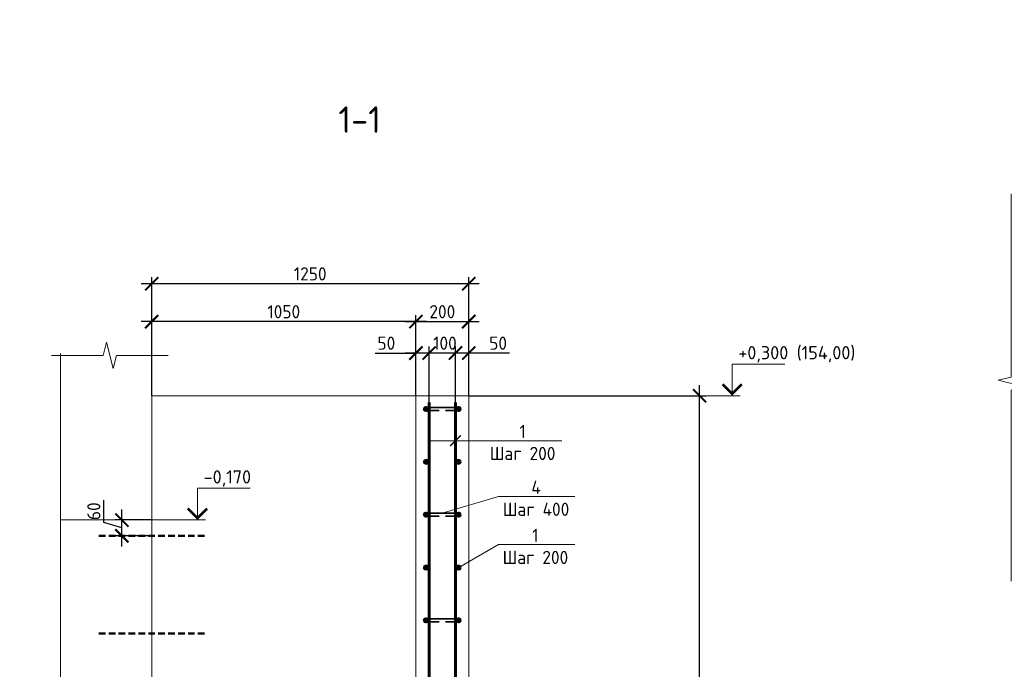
# Model space of a CAD drawing. Header units: millimetres. Extents: x 130535 to 3472113, y -231620 to 121434.
# Tile 56 of 133: x 415402 to 434036, y 5396 to 17686. Entities that reach past the tile are written whole.
import ezdxf
from ezdxf import colors
from ezdxf.entities.mleader import LeaderData, LeaderLine
from ezdxf.enums import TextEntityAlignment as Align
from ezdxf.math import Vec2, Vec3

# ---------------------------------------------------------------- set-up
doc = ezdxf.new("R2010")
doc.units = ezdxf.units.MM
doc.linetypes.add('DASHED2', pattern=[0.375, 0.25, -0.125])
doc.layers.get('DEFPOINTS').update_dxf_attribs({"color": 1, "lineweight": 0})
for name, color, linetype, lineweight in [('Основная 0.35', 200, 'Continuous', 35), ('Основная 0.60', 142, 'Continuous', 60), ('РАЗМЕРЫ', 1, 'Continuous', 9), ('Разрез жилая часть$0$Отметки', 1, 'Continuous', 20), ('Символы 0.20', 1, 'Continuous', 20), ('Текст 5.00', 82, 'Continuous', 50), ('Тонкая', 81, 'Continuous', 20), ('Тонкая 0.20', 30, 'Continuous', 20)]:
    doc.layers.add(name, color=color, linetype=linetype, lineweight=lineweight)
doc.styles.add('GOST-2.304_Type-B', font='GOST_Common.ttf')
doc.styles.add('ГОСТ', font='isocpeur.TTF')
doc.dimstyles.new('СПДС', dxfattribs={"dimscale": 100, "dimtxt": 2.5, "dimasz": 2.5, "dimexe": 1.25, "dimexo": 0, "dimtad": 1, "dimdec": 0, "dimtxsty": 'GOST-2.304_Type-B', "dimblk": 'ARCHTICK', "dimcen": 2.5, "dimdle": 2, "dimadec": 0, "dimazin": 2, "dimtfac": 0.75, "dimtdec": 0, "dimtmove": 1, "dimatfit": 3, "dimfxl": 1, "dimtolj": 1, "dimarcsym": 1})

# ---------------------------------------------------------------- blocks, each defined once
blk = doc.blocks.new('_None')
blk = doc.blocks.new('_ArchTick')
at = {"color": 0, "linetype": 'ByBlock', "const_width": 0.15}
blk.add_lwpolyline([(-0.5, -0.5), (0.5, 0.5)], dxfattribs=at)
blk = doc.blocks.new('*D438')
at = {"layer": 'DEFPOINTS', "color": 0, "linetype": 'Continuous', "lineweight": 0, "transparency": 16777216}
for p in [(423650, 11379), (423650, 10446), (423900, 10571)]:
    blk.add_point(p, dxfattribs=at)
at = {"layer": 'РАЗМЕРЫ', "color": 0, "linetype": 'Continuous', "lineweight": -2, "transparency": 16777216}
for p, q in [((424100, 11379), (423450, 11379)), ((423650, 10446), (423650, 11504)), ((423900, 10571), (423900, 11504)), ((424669, 11379), (423900, 11379))]:
    blk.add_line(p, q, dxfattribs=at)
at = {"layer": 'РАЗМЕРЫ', "color": 0, "linetype": 'Continuous', "lineweight": -2, "transparency": 16777216, "xscale": 250, "yscale": 250, "zscale": 250, "rotation": 180}
blk.add_blockref('_ArchTick', (423650, 11379), dxfattribs=at)
at = {"layer": 'РАЗМЕРЫ', "color": 0, "linetype": 'Continuous', "lineweight": -2, "transparency": 16777216, "xscale": 250, "yscale": 250, "zscale": 250}
blk.add_blockref('_ArchTick', (423900, 11379), dxfattribs=at)
at = {"layer": 'РАЗМЕРЫ', "color": 0, "linetype": 'Continuous', "lineweight": 0, "transparency": 16777216, "insert": (424456, 11566), "char_height": 250, "attachment_point": 5, "style": 'GOST-2.304_Type-B'}
blk.add_mtext('\\A1;50', dxfattribs=at)
blk = doc.blocks.new('*D439')
at = {"layer": 'DEFPOINTS', "color": 0, "linetype": 'Continuous', "lineweight": 0, "transparency": 16777216}
for p in [(423150, 11379), (423150, 10446), (423650, 10446)]:
    blk.add_point(p, dxfattribs=at)
at = {"layer": 'РАЗМЕРЫ', "color": 0, "linetype": 'Continuous', "lineweight": -2, "transparency": 16777216}
for p, q in [((423850, 11379), (422950, 11379)), ((423150, 10446), (423150, 11504)), ((423650, 10446), (423650, 11504))]:
    blk.add_line(p, q, dxfattribs=at)
at = {"layer": 'РАЗМЕРЫ', "color": 0, "linetype": 'Continuous', "lineweight": -2, "transparency": 16777216, "xscale": 250, "yscale": 250, "zscale": 250, "rotation": 180}
blk.add_blockref('_ArchTick', (423150, 11379), dxfattribs=at)
at = {"layer": 'РАЗМЕРЫ', "color": 0, "linetype": 'Continuous', "lineweight": -2, "transparency": 16777216, "xscale": 250, "yscale": 250, "zscale": 250}
blk.add_blockref('_ArchTick', (423650, 11379), dxfattribs=at)
at = {"layer": 'РАЗМЕРЫ', "color": 0, "linetype": 'Continuous', "lineweight": 0, "transparency": 16777216, "insert": (423450, 11566), "char_height": 250, "attachment_point": 5, "style": 'GOST-2.304_Type-B'}
blk.add_mtext('\\A1;100', dxfattribs=at)
blk = doc.blocks.new('*D440')
at = {"layer": 'DEFPOINTS', "color": 0, "linetype": 'Continuous', "lineweight": 0, "transparency": 16777216}
for p in [(422900, 11379), (422900, 10571), (423150, 10446)]:
    blk.add_point(p, dxfattribs=at)
at = {"layer": 'РАЗМЕРЫ', "color": 0, "linetype": 'Continuous', "lineweight": -2, "transparency": 16777216}
for p, q in [((422129, 11379), (422900, 11379)), ((423350, 11379), (422700, 11379)), ((422900, 10571), (422900, 11504)), ((423150, 10446), (423150, 11504))]:
    blk.add_line(p, q, dxfattribs=at)
at = {"layer": 'РАЗМЕРЫ', "color": 0, "linetype": 'Continuous', "lineweight": -2, "transparency": 16777216, "xscale": 250, "yscale": 250, "zscale": 250, "rotation": 180}
blk.add_blockref('_ArchTick', (422900, 11379), dxfattribs=at)
at = {"layer": 'РАЗМЕРЫ', "color": 0, "linetype": 'Continuous', "lineweight": -2, "transparency": 16777216, "xscale": 250, "yscale": 250, "zscale": 250}
blk.add_blockref('_ArchTick', (423150, 11379), dxfattribs=at)
at = {"layer": 'РАЗМЕРЫ', "color": 0, "linetype": 'Continuous', "lineweight": 0, "transparency": 16777216, "insert": (422341, 11566), "char_height": 250, "attachment_point": 5, "style": 'GOST-2.304_Type-B'}
blk.add_mtext('\\A1;50', dxfattribs=at)
blk = doc.blocks.new('*D443')
at = {"layer": 'DEFPOINTS', "color": 0, "linetype": 'Continuous', "lineweight": 0, "transparency": 16777216}
for p in [(423900, 11974), (422900, 10571), (423900, 10571)]:
    blk.add_point(p, dxfattribs=at)
at = {"layer": 'РАЗМЕРЫ', "color": 0, "linetype": 'Continuous', "lineweight": -2, "transparency": 16777216}
for p, q in [((422700, 11974), (424100, 11974)), ((422900, 10571), (422900, 12099)), ((423900, 10571), (423900, 12099))]:
    blk.add_line(p, q, dxfattribs=at)
at = {"layer": 'РАЗМЕРЫ', "color": 0, "linetype": 'Continuous', "lineweight": -2, "transparency": 16777216, "xscale": 250, "yscale": 250, "zscale": 250, "rotation": 180}
blk.add_blockref('_ArchTick', (422900, 11974), dxfattribs=at)
at = {"layer": 'РАЗМЕРЫ', "color": 0, "linetype": 'Continuous', "lineweight": -2, "transparency": 16777216, "xscale": 250, "yscale": 250, "zscale": 250}
blk.add_blockref('_ArchTick', (423900, 11974), dxfattribs=at)
at = {"layer": 'РАЗМЕРЫ', "color": 0, "linetype": 'Continuous', "lineweight": 0, "transparency": 16777216, "insert": (423400, 12161), "char_height": 250, "attachment_point": 5, "style": 'GOST-2.304_Type-B'}
blk.add_mtext('\\A1;200', dxfattribs=at)
blk = doc.blocks.new('*D444')
at = {"layer": 'DEFPOINTS', "color": 0, "linetype": 'Continuous', "lineweight": 0, "transparency": 16777216}
for p in [(417900, 11974), (417900, 10571), (422900, 10571)]:
    blk.add_point(p, dxfattribs=at)
at = {"layer": 'РАЗМЕРЫ', "color": 0, "linetype": 'Continuous', "lineweight": -2, "transparency": 16777216}
for p, q in [((423100, 11974), (417700, 11974)), ((417900, 10571), (417900, 12099)), ((422900, 10571), (422900, 12099))]:
    blk.add_line(p, q, dxfattribs=at)
at = {"layer": 'РАЗМЕРЫ', "color": 0, "linetype": 'Continuous', "lineweight": -2, "transparency": 16777216, "xscale": 250, "yscale": 250, "zscale": 250, "rotation": 180}
blk.add_blockref('_ArchTick', (417900, 11974), dxfattribs=at)
at = {"layer": 'РАЗМЕРЫ', "color": 0, "linetype": 'Continuous', "lineweight": -2, "transparency": 16777216, "xscale": 250, "yscale": 250, "zscale": 250}
blk.add_blockref('_ArchTick', (422900, 11974), dxfattribs=at)
at = {"layer": 'РАЗМЕРЫ', "color": 0, "linetype": 'Continuous', "lineweight": 0, "transparency": 16777216, "insert": (420400, 12161), "char_height": 250, "attachment_point": 5, "style": 'GOST-2.304_Type-B'}
blk.add_mtext('\\A1;1050', dxfattribs=at)
blk = doc.blocks.new('*D445')
at = {"layer": 'DEFPOINTS', "color": 0, "linetype": 'Continuous', "lineweight": 0, "transparency": 16777216}
for p in [(423900, 10571), (428269, 10571), (428018, -929)]:
    blk.add_point(p, dxfattribs=at)
at = {"layer": 'РАЗМЕРЫ', "color": 0, "linetype": 'Continuous', "lineweight": -2, "transparency": 16777216}
for p, q in [((428269, -1129), (428269, 10771)), ((423900, 10571), (428394, 10571)), ((428018, -929), (428394, -929))]:
    blk.add_line(p, q, dxfattribs=at)
at = {"layer": 'РАЗМЕРЫ', "color": 0, "linetype": 'Continuous', "lineweight": -2, "transparency": 16777216, "xscale": 250, "yscale": 250, "zscale": 250}
for p, rotation in [((428269, 10571), 90), ((428269, -929), 270)]:
    blk.add_blockref('_ArchTick', p, dxfattribs=dict(at, rotation=rotation))
at = {"layer": 'РАЗМЕРЫ', "color": 0, "linetype": 'Continuous', "lineweight": 0, "transparency": 16777216, "insert": (428082, 4821), "char_height": 250, "attachment_point": 5, "rotation": 90, "style": 'GOST-2.304_Type-B'}
blk.add_mtext('\\A1;2300', dxfattribs=at)
blk = doc.blocks.new('*D447')
at = {"layer": 'DEFPOINTS', "color": 0, "linetype": 'Continuous', "lineweight": 0, "transparency": 16777216}
for p in [(417900, 12689), (417900, 10571), (423900, 10571)]:
    blk.add_point(p, dxfattribs=at)
at = {"layer": 'РАЗМЕРЫ', "color": 0, "linetype": 'Continuous', "lineweight": -2, "transparency": 16777216}
for p, q in [((424100, 12689), (417700, 12689)), ((417900, 10571), (417900, 12814)), ((423900, 10571), (423900, 12814))]:
    blk.add_line(p, q, dxfattribs=at)
at = {"layer": 'РАЗМЕРЫ', "color": 0, "linetype": 'Continuous', "lineweight": -2, "transparency": 16777216, "xscale": 250, "yscale": 250, "zscale": 250, "rotation": 180}
blk.add_blockref('_ArchTick', (417900, 12689), dxfattribs=at)
at = {"layer": 'РАЗМЕРЫ', "color": 0, "linetype": 'Continuous', "lineweight": -2, "transparency": 16777216, "xscale": 250, "yscale": 250, "zscale": 250}
blk.add_blockref('_ArchTick', (423900, 12689), dxfattribs=at)
at = {"layer": 'РАЗМЕРЫ', "color": 0, "linetype": 'Continuous', "lineweight": 0, "transparency": 16777216, "insert": (420900, 12877), "char_height": 250, "attachment_point": 5, "style": 'GOST-2.304_Type-B'}
blk.add_mtext('\\A1;1250', dxfattribs=at)
blk = doc.blocks.new('*D526')
at = {"layer": 'DEFPOINTS', "color": 0, "linetype": 'Continuous', "lineweight": 0, "transparency": 16777216}
for p in [(417336, 8221), (417900, 8221), (417900, 7921)]:
    blk.add_point(p, dxfattribs=at)
at = {"layer": 'РАЗМЕРЫ', "color": 0, "linetype": 'Continuous', "lineweight": -2, "transparency": 16777216}
for p, q in [((416993, 8174), (416993, 8599)), ((417336, 7721), (417336, 8421)), ((417900, 8221), (417211, 8221)), ((417336, 8071), (416993, 8174)), ((417900, 7921), (417211, 7921))]:
    blk.add_line(p, q, dxfattribs=at)
at = {"layer": 'РАЗМЕРЫ', "color": 0, "linetype": 'Continuous', "lineweight": -2, "transparency": 16777216, "xscale": 250, "yscale": 250, "zscale": 250}
for p, rotation in [((417336, 8221), 90), ((417336, 7921), 270)]:
    blk.add_blockref('_ArchTick', p, dxfattribs=dict(at, rotation=rotation))
at = {"layer": 'РАЗМЕРЫ', "color": 0, "linetype": 'Continuous', "lineweight": 0, "transparency": 16777216, "insert": (416805, 8387), "char_height": 250, "attachment_point": 5, "rotation": 90, "style": 'GOST-2.304_Type-B'}
blk.add_mtext('\\A1;60', dxfattribs=at)

msp = doc.modelspace()

# ---------------------------------------------------------------- linework, layer by layer
at = {"linetype": 'DASHED2', "lineweight": 50, "ltscale": 500}
for p, q in [((416899.6, 7920.6), (418899.6, 7920.6)), ((416899.6, 6071.3), (418899.6, 6071.3))]:
    msp.add_line(p, q, dxfattribs=at)
at = {"linetype": 'ByBlock', "lineweight": 20, "ltscale": 0.5}
for points in [[(434167.3, 14388.6), (434167.3, 10926.1), (433917.3, 10863.6), (434417.3, 10738.6), (434167.3, 10676.1), (434167.3, 7063.6)], [(416172.8, 11373.7), (416172.8, 4448.7), (415672.8, 4323.7), (416672.8, 4073.7), (416172.8, 3948.7), (416172.8, -3276.3)]]:
    msp.add_lwpolyline(points, dxfattribs=at)
at = {"layer": 'Основная 0.35'}
for p, q in [((423709.6, 10351.2), (423089.6, 10351.2)), ((423089.6, 10291.2), (423339.6, 10291.2)), ((423709.6, 10291.2), (423459.6, 10291.2)), ((423709.6, 8351.2), (423089.6, 8351.2)), ((423089.6, 8291.2), (423339.6, 8291.2)), ((423709.6, 8291.2), (423459.6, 8291.2)), ((423709.6, 6351.2), (423089.6, 6351.2)), ((423089.6, 6291.2), (423339.6, 6291.2)), ((423709.6, 6291.2), (423459.6, 6291.2))]:
    msp.add_line(p, q, dxfattribs=at)
for centre, start, end in [((423089.6, 10321.2), 90, 270), ((423709.6, 10321.2), 270, 90), ((423089.6, 6321.2), 90, 270), ((423709.6, 6321.2), 270, 90)]:
    msp.add_arc(centre, 30, start, end, dxfattribs=at)
at = {"layer": 'Основная 0.60'}
for p, q in [((423149.6, -903.8), (423149.6, 10446.2)), ((423649.6, -903.8), (423649.6, 10446.2))]:
    msp.add_line(p, q, dxfattribs=at)
for centre in [(423089.6, 10321.2), (423709.6, 10321.2), (423089.6, 9321.2), (423709.6, 9321.2), (423089.6, 8321.2), (423709.6, 8321.2), (423089.6, 7321.2), (423709.6, 7321.2), (423089.6, 6321.2), (423709.6, 6321.2)]:
    msp.add_circle(centre, 30, dxfattribs=at)
at = {"layer": 'РАЗМЕРЫ', "linetype": 'Continuous', "lineweight": 0}
msp.add_line((417899.6, 8221.2), (416172.8, 8221.2), dxfattribs=at)
at = {"layer": 'Символы 0.20', "color": 1, "linetype": 'Continuous', "lineweight": 20, "ltscale": 100}
for p, q in [((428884.6, 11171.2), (429884.6, 11171.2)), ((428018.5, 10571.2), (428884.6, 10571.2)), ((418765.7, 8821.2), (419765.7, 8821.2)), ((417899.6, 8221.2), (418765.7, 8221.2))]:
    msp.add_line(p, q, dxfattribs=at)
at = {"layer": 'Символы 0.20', "color": 1, "linetype": 'Continuous', "lineweight": 20, "ltscale": 10000}
for p, q in [((429034.6, 10571.2), (428734.6, 10571.2)), ((418915.7, 8221.2), (418615.7, 8221.2))]:
    msp.add_line(p, q, dxfattribs=at)
for points in [[(428884.6, 10571.2), (428884.6, 11171.2)], [(418765.7, 8221.2), (418765.7, 8821.2)]]:
    msp.add_lwpolyline(points, dxfattribs=at)
at = {"layer": 'Символы 0.20', "color": 1, "linetype": 'Continuous', "lineweight": 20, "ltscale": 10000, "const_width": 50}
for points in [[(428702.2, 10788.9), (428884.6, 10606.6), (429066.9, 10788.9)], [(418583.4, 8438.9), (418765.7, 8256.6), (418948, 8438.9)]]:
    msp.add_lwpolyline(points, dxfattribs=at)
at = {"layer": 'Тонкая'}
msp.add_lwpolyline([(416004, 11335), (416154, 11335), (416983.6, 11335), (417046.1, 11585), (417171.1, 11085), (417233.6, 11335), (418063.1, 11335), (418213.1, 11335)], dxfattribs=at)
at = {"layer": 'Тонкая 0.20'}
for p, q in [((417899.6, 11123.7), (417899.6, -2817.4)), ((422899.6, 10571.2), (417899.6, 10571.2)), ((422899.6, 10571.2), (423899.6, 10571.2)), ((422899.6, -903.8), (422899.6, 10571.2)), ((423899.6, 10571.2), (423899.6, -903.8))]:
    msp.add_line(p, q, dxfattribs=at)

# ---------------------------------------------------------------- texts
at = {"insert": (153574.3, 18462.6), "char_height": 330, "attachment_point": 1, "style": 'ГОСТ'}
msp.add_mtext_dynamic_manual_height_columns('\\pi10055.14148;{\\H1.5152x;\\P\\pi7542.56108;Общие указания\\P\\pi1650;}1.^IРабочая документация разработана в соответствии с заданием на проектирование, требованиями действующих технических регламентов, стандартов, сводов правил и других документов, содержащих установленные требования.\\P2.^IРабочая документация выполнена в соответствии со следующими нормативными и техническими документами:\\P-^IСП 20.13330.2016 "Нагрузки и Воздействия";\\P-^IСП 63.13330.2012 "Бетонные и железобетонные конструкции. Основные положения";\\P-^IСП 22.13330.2016 "Основания зданий и сооружений";\\P-^IСП 45.13330.2012 "Земляные сооружения, основания и фундаменты".\\P3.   За относительную отметку 0,000 принята отметка чистого пола первого этажа.\\P4.^IПеречень видов работ, для которых необходимо составлять акты освидетельствования скрытых работ:\\P-^Iармирование конструкций;\\P-^Iосвидетельствование опалубки перед бетонированием;\\P-^Iвыполнение сварочных работ;\\P-^Iотбор контрольных проб бетона;\\P-^Iсоответствие законченных железобетонных конструкций проекту с отображением качества работ;\\P-^Iустройство монолитных конструкций, выполняемых в зимнее время;  \\P\\pi0;        -    устройство гидроизоляции;\\P\\pi1650;-^Iуплотнение грунтов и обратную засыпку.\\PЗапрещается выполнение последующих работ при отсутствии актов освидетельствования предшествующих скрытых работ во всех случаях.\\P\\pi0;        5. Проект рассчитан на производство работ в период положительных температур. В случае выполнения работ при отрицательных температурах необходимо выполнять требования СНиП часть 3 по производству работ и ППР.\\P        6. При минимальной температуре воздуха до минус 15°С допускается:\\P\\pi1650;-выдерживание бетона в конструкции методом термоса, при предварительном разогреве бетонной смеси;\\P -форсированный электроразогрев бетона в конструкции с повторным уплотнением.\\PПри минимальной температуре воздуха до минус 25°С допускается:\\P -обогрев бетона в греющей опалубке с помощью низкотемпературных электронагревателей;\\P -электродный сквозной прогрев бетона;\\P -электрообогрев с помощью греющего провода.', width=18460.283, gutter_width=5800, heights=[33815.2], dxfattribs=at)
at = {"layer": 'Разрез жилая часть$0$Отметки', "linetype": 'Continuous', "lineweight": 25, "ltscale": 100, "style": 'ГОСТ'}
for s, p in [('+0,300 (154,00)', (429002.1, 11261.2)), ('-0,170', (418883.2, 8911.2))]:
    msp.add_text(s, height=250, dxfattribs=at).set_placement(p)
at = {"layer": 'Текст 5.00', "style": 'GOST-2.304_Type-B'}
msp.add_text('1-1', height=500, dxfattribs=at).set_placement((421835.3, 15795.7), align=Align.MIDDLE_CENTER)
msp.add_text('1-1', height=500, dxfattribs=at).set_placement((421835.3, 15795.7), align=Align.MIDDLE_CENTER)

# ---------------------------------------------------------------- dimensions: what is measured, and where the dimension line sits
at = {"layer": 'РАЗМЕРЫ', "color": 3, "linetype": 'Continuous', "lineweight": 0}
for base, p1, text, picture, middle in [((417899.6, 12689), (423899.6, 10571.2), '1250', '*D447', (420899.6, 12876.5)), ((417899.6, 11973.7), (422899.6, 10571.2), '1050', '*D444', (420399.6, 12161.2))]:
    dim = msp.add_linear_dim(base=base, p1=p1, p2=(417899.6, 10571.2), text=text, dimstyle='СПДС', override={"dimlfac": 0.2}, dxfattribs=at)
    dim.commit()
    dim.dimension.update_dxf_attribs({"geometry": picture, "text_midpoint": middle})
dim = msp.add_linear_dim(base=(423899.6, 11973.7), p1=(422899.6, 10571.2), p2=(423899.6, 10571.2), dimstyle='СПДС', override={"dimlfac": 0.2}, dxfattribs=at)
dim.commit()
dim.dimension.update_dxf_attribs({"geometry": '*D443', "text_midpoint": (423399.6, 12161.2)})
for base, p1, p2, picture, middle in [((422899.6, 11378.8), (423149.6, 10446.2), (422899.6, 10571.2), '*D440', (422341.5, 11347.8)), ((423149.6, 11378.8), (423649.6, 10446.2), (423149.6, 10446.2), '*D439', (423449.6, 11378.8)), ((423649.6, 11378.8), (423899.6, 10571.2), (423649.6, 10446.2), '*D438', (424456.3, 11348.8))]:
    dim = msp.add_linear_dim(base=base, p1=p1, p2=p2, angle=180, dimstyle='СПДС', override={"dimlfac": 0.2}, dxfattribs=at)
    dim.commit()
    dim.dimension.update_dxf_attribs({"geometry": picture, "text_midpoint": middle, "dimtype": 160})
for base, p1, p2, picture, middle in [((428269.4, 10571.2), (428018.5, -928.8), (423899.6, 10571.2), '*D445', (428081.9, 4821.2)), ((417336.3, 8221.2), (417899.6, 7920.6), (417899.6, 8221.2), '*D526', (416805, 8236.5))]:
    dim = msp.add_linear_dim(base=base, p1=p1, p2=p2, angle=90, dimstyle='СПДС', override={"dimlfac": 0.2}, dxfattribs=at)
    dim.commit()
    dim.dimension.update_dxf_attribs({"geometry": picture, "text_midpoint": middle})

# ---------------------------------------------------------------- leaders
at = {"layer": 'Символы 0.20'}
ml = msp.add_multileader_mtext('Standard', dxfattribs=at)
ml.set_content('1\\PШаг 200', color=256, style='GOST-2.304_Type-B')
ml.set_leader_properties(color=256, linetype='ByLayer', lineweight=-1)
ml.set_arrow_properties(name='ARCHTICK')
ml.build(insert=Vec2(0, 0))
ml.multileader.update_dxf_attribs({"text_left_attachment_type": 6, "text_right_attachment_type": 6, "dogleg_length": 1, "arrow_head_size": 200, "scale": 20})
ctx = ml.context
ctx.base_point, ctx.scale, ctx.char_height, ctx.arrow_head_size, ctx.landing_gap_size, ctx.plane_origin = Vec3(424318.5, 9721.5), 20, 250, 200, 9, Vec3(420649.6, 10021.5)
ctx.left_attachment, ctx.right_attachment, ctx.text_align_type = 6, 6, 1
notes = []
notes.append((ctx, [(1, (1, 1, 0), (424218.5, 9721.5), (1, 0), 100, [(1, [(423649.6, 9721.5), (423149.6, 9721.5)], 0, [])])]))
ctx.mtext.insert, ctx.mtext.alignment, ctx.mtext.flow_direction = Vec3(424920.3, 10021.5), 2, 5
at = {"layer": 'Символы 0.20', "ltscale": 100}
ml = msp.add_multileader_mtext('Standard', dxfattribs=at)
ml.set_content('Труба Тр\\Pниз трубы в уровне верха плиты', color=256, style='ГОСТ')
ml.set_leader_properties(color=256, linetype='ByLayer', lineweight=-1)
ml.set_arrow_properties(name='NONE')
ml.build(insert=Vec2(0, 0))
ml.multileader.update_dxf_attribs({"text_left_attachment_type": 6, "text_right_attachment_type": 6, "dogleg_length": 2.5, "arrow_head_size": 45, "scale": 100})
ctx = ml.context
ctx.base_point, ctx.scale, ctx.char_height, ctx.arrow_head_size, ctx.landing_gap_size, ctx.plane_origin = Vec3(374236, 9404.1), 100, 300, 45, 22.5, Vec3(368339.5, 6093.6)
ctx.left_attachment, ctx.right_attachment = 6, 6
notes.append((ctx, [(1, (1, 1, 0), (373986, 9404.1), (1, 0), 250, [(0, [(373346.6, 7763.7)], 0, [])])]))
ctx.mtext.insert, ctx.mtext.width, ctx.mtext.flow_direction = Vec3(374258.5, 9794.1), 6442.783, 5
at = {"layer": 'Символы 0.20'}
ml = msp.add_multileader_mtext('Standard', dxfattribs=at)
ml.set_content('4\\PШаг 400', color=256, style='GOST-2.304_Type-B')
ml.set_leader_properties(color=256, linetype='ByLayer', lineweight=-1)
ml.set_arrow_properties(name='NONE')
ml.build(insert=Vec2(0, 0))
ml.multileader.update_dxf_attribs({"text_left_attachment_type": 6, "text_right_attachment_type": 6, "dogleg_length": 1, "arrow_head_size": 18, "scale": 20})
ctx = ml.context
ctx.base_point, ctx.scale, ctx.char_height, ctx.arrow_head_size, ctx.landing_gap_size, ctx.plane_origin = Vec3(424560.3, 8664.8), 20, 250, 18, 9, Vec3(420709.6, 4911.4)
ctx.left_attachment, ctx.right_attachment, ctx.text_align_type = 6, 6, 1
notes.append((ctx, [(0, (1, 1, 0), (424460.3, 8664.8), (1, 0), 100, [(0, [(423399.6, 8351.2)], 0, [])])]))
ctx.mtext.insert, ctx.mtext.alignment, ctx.mtext.flow_direction = Vec3(425174.6, 8964.8), 2, 5
ml = msp.add_multileader_mtext('Standard', dxfattribs=at)
ml.set_content('1\\PШаг 200', color=256, style='GOST-2.304_Type-B')
ml.set_leader_properties(color=256, linetype='ByLayer', lineweight=-1)
ml.set_arrow_properties(name='NONE')
ml.build(insert=Vec2(0, 0))
ml.multileader.update_dxf_attribs({"text_left_attachment_type": 6, "text_right_attachment_type": 6, "dogleg_length": 1, "arrow_head_size": 18, "scale": 20})
ctx = ml.context
ctx.base_point, ctx.scale, ctx.char_height, ctx.arrow_head_size, ctx.landing_gap_size, ctx.plane_origin = Vec3(424560.3, 7754.6), 20, 250, 18, 9, Vec3(420709.6, 7621.2)
ctx.left_attachment, ctx.right_attachment, ctx.text_align_type = 6, 6, 1
notes.append((ctx, [(0, (1, 1, 0), (424460.3, 7754.6), (1, 0), 100, [(0, [(423709.6, 7321.2)], 0, [])])]))
ctx.mtext.insert, ctx.mtext.alignment, ctx.mtext.flow_direction = Vec3(425162.1, 8054.6), 2, 5
at = {"layer": 'Символы 0.20', "ltscale": 100}
ml = msp.add_multileader_mtext('Standard', dxfattribs=at)
ml.set_content('Щебень фр.20-40', color=256, style='ГОСТ')
ml.set_leader_properties(color=256, linetype='ByLayer', lineweight=-1)
ml.set_arrow_properties(name='NONE')
ml.build(insert=Vec2(0, 0))
ml.multileader.update_dxf_attribs({"text_left_attachment_type": 6, "text_right_attachment_type": 6, "dogleg_length": 2.5, "arrow_head_size": 45, "scale": 100})
ctx = ml.context
ctx.base_point, ctx.scale, ctx.char_height, ctx.arrow_head_size, ctx.landing_gap_size, ctx.plane_origin = Vec3(378255, 5560.4), 100, 300, 45, 22.5, Vec3(372358.5, 2249.9)
ctx.left_attachment, ctx.right_attachment = 6, 6
notes.append((ctx, [(1, (1, 1, 0), (378005, 5560.4), (1, 0), 250, [(0, [(376254, 6986.9)], 0, [])])]))
ctx.mtext.insert, ctx.mtext.width, ctx.mtext.flow_direction = Vec3(378277.5, 5950.4), 2129.129, 5
for ctx, leaders in notes:
    for number, flags, end, landing, length, lines in leaders:
        leader = LeaderData()
        leader.index, (leader.has_last_leader_line, leader.has_dogleg_vector, leader.attachment_direction) = number, flags
        leader.last_leader_point, leader.dogleg_vector, leader.dogleg_length = Vec3(end), Vec3(landing), length
        for number, points, colour, breaks in lines:
            line = LeaderLine()
            line.index, line.vertices, line.color, line.breaks = number, Vec3.list(points), colors.encode_raw_color(colour), breaks
            leader.lines.append(line)
        ctx.leaders.append(leader)

doc.saveas('drawing.dxf')
